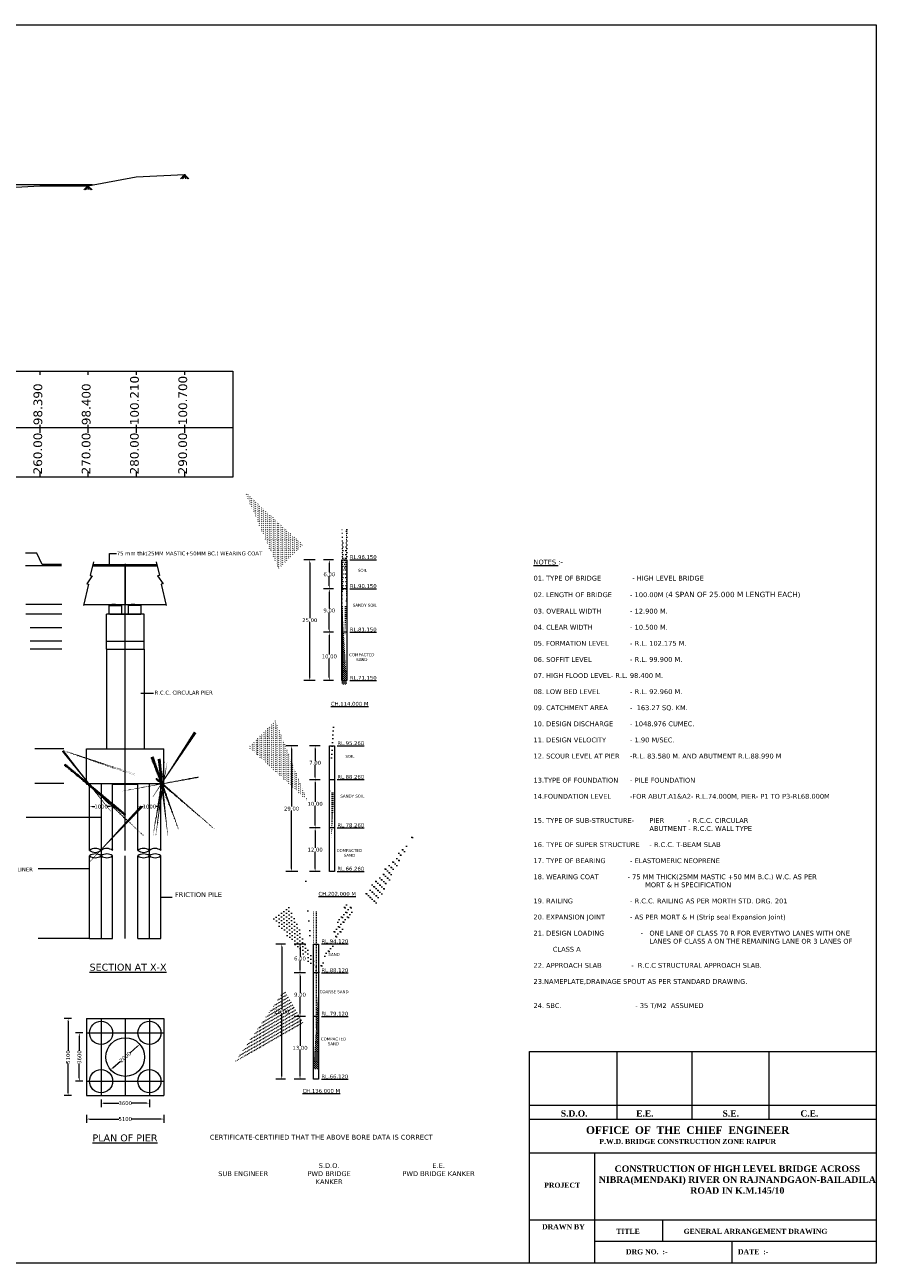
# Model space of a CAD drawing. Header units: feet. Extents: x -7745869231 to -3869819084, y -13315129262 to -6657361786.
# Tile 11 of 11: x -3869870858 to -3869826788, y -6657505520 to -6657441407. Entities that reach past the tile are written whole.
import ezdxf

# ---------------------------------------------------------------- set-up
doc = ezdxf.new("R2010")
doc.units = ezdxf.units.FT
doc.header["$MEASUREMENT"] = 0
doc.styles.get("Standard").update_dxf_attribs({"font": 'verdana.ttf', "height": 200})
doc.dimstyles.new('ISO-25', dxfattribs={"dimtxt": 200, "dimasz": 150, "dimexe": 200, "dimexo": 200, "dimgap": 0.02, "dimtad": 0, "dimdec": 1, "dimdsep": 46, "dimtxsty": 'Standard', "dimcen": 150, "dimclrd": 1, "dimclre": 1, "dimclrt": 1, "dimadec": 0, "dimazin": 0, "dimtfac": 1, "dimtdec": 1, "dimtmove": 2, "dimatfit": 3, "dimfxl": 300, "dimlwd": 9, "dimlwe": 9, "dimarcsym": 0})
pattern_1 = [(49.99999999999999, (222221.8145747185, -131968.3530416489), (10.7589027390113, -0.9412820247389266), [1.125, -12.375]), (355, (222221.8145747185, -131968.3530416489), (-2.081270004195, 11.28288200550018), [0.8999999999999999, -9.899999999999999]), (100.4514, (222222.7111499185, -131968.4314817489), (8.677640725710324, 10.3415931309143), [0.9561028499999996, -10.51713167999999]), (46.18420000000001, (222221.8145747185, -131965.3530416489), (16.00861572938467, -2.482785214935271), [1.6875, -18.5625]), (96.6356, (222223.1486258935, -131965.5599412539), (14.01994058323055, 14.61176806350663), [1.43415432, -15.775695]), (351.1842, (222221.8145747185, -131965.3530416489), (14.01992917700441, 14.61177901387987), [1.35, -14.85]), (21, (222223.3145747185, -131966.1030416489), (8.953605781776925, -6.039283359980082), [1.125, -12.375]), (326.0000000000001, (222223.3145747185, -131966.1030416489), (3.649729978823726, 10.8772506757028), [0.8999999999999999, -9.899999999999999]), (71.4514, (222224.0607082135, -131966.6063157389), (12.60333942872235, 4.837957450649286), [0.9561028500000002, -10.51713168]), (37.50000000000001, (222221.8145747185, -131968.3530416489), (0.18239782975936, 4.993407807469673), [0, -9.78, 0, -10.05, 0, -9.9375]), (7.499999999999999, (222221.8145747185, -131968.3530416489), (3.946043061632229, 5.916175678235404), [0, -5.73, 0, -9.555, 0, -3.7875]), (327.5, (222218.4695747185, -131968.3530416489), (8.007336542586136, -0.338323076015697), [0, -3.75, 0, -11.7, 0, -15.525]), (317.5, (222216.9695747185, -131968.3530416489), (8.747792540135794, 1.501574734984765), [0, -4.875, 0, -7.77, 0, -11.025])]

# ---------------------------------------------------------------- blocks, each defined once
blk = doc.blocks.new('*D158')
at = {"color": 7, "lineweight": 9, "ltscale": 20, "transparency": 16777216}
for p, q in [((-3869867509.477577, -6657481680.225432), (-3869867509.477577, -6657481680.22543)), ((-3869866309.477578, -6657481680.225431), (-3869866309.477578, -6657481680.22543)), ((-3869867359.477577, -6657481880.22543), (-3869867231.525784, -6657481880.22543)), ((-3869866459.477578, -6657481880.22543), (-3869866587.42937, -6657481880.22543))]:
    blk.add_line(p, q, dxfattribs=at)
at = {"color": 7, "ltscale": 20, "transparency": 16777216}
for points in [[(-3869867359.477577, -6657481855.22543), (-3869867359.477577, -6657481905.22543), (-3869867509.477577, -6657481880.22543)], [(-3869866459.477578, -6657481855.22543), (-3869866459.477578, -6657481905.22543), (-3869866309.477578, -6657481880.22543)]]:
    blk.add_solid(points, dxfattribs=at)
at = {"layer": 'Defpoints', "color": 0, "ltscale": 20, "transparency": 16777216}
for p in [(-3869867509.477577, -6657481880.225432), (-3869866309.477578, -6657481880.22543), (-3869866309.477578, -6657481880.225431)]:
    blk.add_point(p, dxfattribs=at)
at = {"color": 7, "lineweight": 9, "ltscale": 20, "transparency": 16777216, "insert": (-3869866909.477577, -6657481880.22543), "char_height": 200, "attachment_point": 5}
blk.add_mtext('1000', dxfattribs=at)
blk = doc.blocks.new('*D159')
at = {"color": 7, "lineweight": 9, "ltscale": 20, "transparency": 16777216}
for p, q in [((-3869865009.477577, -6657481680.225432), (-3869865009.477577, -6657481680.22543)), ((-3869863809.477578, -6657481680.225431), (-3869863809.477578, -6657481680.22543)), ((-3869864859.477577, -6657481880.22543), (-3869864731.525784, -6657481880.22543)), ((-3869863959.477578, -6657481880.22543), (-3869864087.429371, -6657481880.22543))]:
    blk.add_line(p, q, dxfattribs=at)
at = {"color": 7, "ltscale": 20, "transparency": 16777216}
for points in [[(-3869864859.477577, -6657481855.22543), (-3869864859.477577, -6657481905.22543), (-3869865009.477577, -6657481880.22543)], [(-3869863959.477578, -6657481855.22543), (-3869863959.477578, -6657481905.22543), (-3869863809.477578, -6657481880.22543)]]:
    blk.add_solid(points, dxfattribs=at)
at = {"layer": 'Defpoints', "color": 0, "ltscale": 20, "transparency": 16777216}
for p in [(-3869865009.477577, -6657481880.225432), (-3869863809.477578, -6657481880.22543), (-3869863809.477578, -6657481880.225431)]:
    blk.add_point(p, dxfattribs=at)
at = {"color": 7, "lineweight": 9, "ltscale": 20, "transparency": 16777216, "insert": (-3869864409.477578, -6657481880.22543), "char_height": 200, "attachment_point": 5}
blk.add_mtext('1000', dxfattribs=at)
blk = doc.blocks.new('*D161')
at = {"color": 7, "lineweight": 9, "ltscale": 20, "transparency": 16777216}
for p, q in [((-3869865017.646382, -6657494284.651263), (-3869865409.503967, -6657494626.624331)), ((-3869865036.135295, -6657494035.335881), (-3869865036.135295, -6657494035.33588)), ((-3869866298.487298, -6657495402.437713), (-3869865906.629714, -6657495060.464644)), ((-3869866543.006529, -6657495350.379255), (-3869866543.00696, -6657495350.378761))]:
    blk.add_line(p, q, dxfattribs=at)
at = {"color": 7, "ltscale": 20, "transparency": 16777216}
for points in [[(-3869865034.084418, -6657494265.815367), (-3869865001.208346, -6657494303.487159), (-3869864904.631007, -6657494186.023047)], [(-3869866314.925333, -6657495383.601816), (-3869866282.049262, -6657495421.273608), (-3869866411.502672, -6657495501.065928)]]:
    blk.add_solid(points, dxfattribs=at)
at = {"layer": 'Defpoints', "color": 0, "ltscale": 20, "transparency": 16777216}
for p in [(-3869864904.631007, -6657494186.023047), (-3869864904.631006, -6657494186.023047), (-3869866411.502241, -6657495501.066422)]:
    blk.add_point(p, dxfattribs=at)
at = {"color": 7, "lineweight": 9, "ltscale": 20, "transparency": 16777216, "insert": (-3869865658.06684, -6657494843.544488), "char_height": 200, "attachment_point": 5, "rotation": 41.11111662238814}
blk.add_mtext('2000', dxfattribs=at)

msp = doc.modelspace()

# ---------------------------------------------------------------- hatches: boundary and pattern name
at = {"lineweight": 9, "ltscale": 20}
h = msp.add_hatch(dxfattribs=at)
h.set_pattern_fill('MUDST', color=256, scale=400, style=0)
h.set_pattern_definition([(0, (172702.8887753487, -152528.2768573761), (200, 100), [100, -100, 0, -100, 0, -100])])
h.paths.add_polyline_path([(-3869854189.522857, -6657469105.414872), (-3869854439.522856, -6657469105.41487), (-3869854439.522857, -6657470605.414871), (-3869854189.522857, -6657470605.41487)])
h = msp.add_hatch(dxfattribs=at)
h.set_pattern_fill('FLEX', color=256, scale=400, style=0)
h.set_pattern_definition([(0, (172702.8887753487, -152528.2768573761), (0, 100), [100, -100]), (45, (172802.8887753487, -152528.2768573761), (5.551115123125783e-15, 99.99999983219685), [25, -91.42135640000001, 25, -141.4213564])])
h.paths.add_polyline_path([(-3869854189.522856, -6657470605.414871), (-3869854439.522857, -6657470605.414871), (-3869854439.522856, -6657472855.414871), (-3869854189.522857, -6657472855.414871)])
for points in [[(-3869866359.47758, -6657471424.00235), (-3869866159.477579, -6657471424.002349), (-3869866159.47758, -6657471468.002348), (-3869866359.47758, -6657471468.002349)], [(-3869865959.477579, -6657471424.00235), (-3869866159.477579, -6657471424.002349), (-3869866159.477579, -6657471468.002348), (-3869865959.477579, -6657471468.002349)], [(-3869865359.477579, -6657471424.00235), (-3869865159.477578, -6657471424.002349), (-3869865159.477579, -6657471468.002348), (-3869865359.477579, -6657471468.002349)], [(-3869864959.477578, -6657471424.00235), (-3869865159.477578, -6657471424.002349), (-3869865159.477578, -6657471468.002348), (-3869864959.477578, -6657471468.002349)]]:
    msp.add_hatch(color=256, dxfattribs=at).paths.add_polyline_path(points)
h = msp.add_hatch(dxfattribs=at)
h.set_pattern_fill('DASH', color=256, scale=400, style=0)
h.set_pattern_definition([(0, (172702.8887753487, -152528.2768573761), (50, 50), [50, -50])])
h.paths.add_polyline_path([(-3869854439.522856, -6657475355.414871), (-3869854189.522857, -6657475355.414871), (-3869854189.522857, -6657472855.414871), (-3869854439.522856, -6657472855.414871)])
h = msp.add_hatch(dxfattribs=at)
h.set_pattern_fill('MUDST', color=256, scale=400, style=0)
h.set_pattern_definition([(0, (165017.9205474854, -162160.5527248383), (200, 100), [100, -100, 0, -100, 0, -100])])
h.paths.add_polyline_path([(-3869854834.39319, -6657478737.69074), (-3869855084.39319, -6657478737.690738), (-3869855084.39319, -6657480487.690739), (-3869854834.39319, -6657480487.690739)])
h = msp.add_hatch(dxfattribs=at)
h.set_pattern_fill('AR-CONC', color=256, scale=1.5, style=0)
h.set_pattern_definition(pattern_1)
h.paths.add_polyline_path([(-3869867509.477577, -6657480713.528281), (-3869867509.477577, -6657480688.528282), (-3869867659.477576, -6657480688.528282), (-3869867659.477576, -6657480713.528283)])
h = msp.add_hatch(dxfattribs=at)
h.set_pattern_fill('AR-CONC', color=256, scale=1.5, style=0)
h.set_pattern_definition(pattern_1)
h.paths.add_polyline_path([(-3869865659.477578, -6657480713.528283), (-3869865659.477578, -6657480688.528282), (-3869866309.477578, -6657480688.528282), (-3869866309.477578, -6657480713.528283)])
h.paths.add_polyline_path([(-3869865659.477578, -6657480688.528283), (-3869865659.477578, -6657480713.528283), (-3869865009.477578, -6657480713.528281), (-3869865009.477577, -6657480688.528284)])
h = msp.add_hatch(dxfattribs=at)
h.set_pattern_fill('AR-CONC', color=256, scale=1.5, style=0)
h.set_pattern_definition(pattern_1)
h.paths.add_polyline_path([(-3869863659.477578, -6657480713.528283), (-3869863659.477577, -6657480688.528283), (-3869863809.477578, -6657480688.528283), (-3869863809.477578, -6657480713.528283)])
h = msp.add_hatch(dxfattribs=at)
h.set_pattern_fill('FLEX', color=256, scale=400, style=0)
h.set_pattern_definition([(0, (165017.9205474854, -162160.5527248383), (0, 100), [100, -100]), (45, (165117.9205474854, -162160.5527248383), (5.551115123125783e-15, 99.99999983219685), [25, -91.42135640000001, 25, -141.4213564])])
h.paths.add_polyline_path([(-3869854834.39319, -6657480487.690739), (-3869855084.39319, -6657480487.690739), (-3869855084.393191, -6657482987.690739), (-3869854834.39319, -6657482987.690739)])
h = msp.add_hatch(dxfattribs=at)
h.set_pattern_fill('DASH', color=256, scale=400, style=0)
h.set_pattern_definition([(0, (165017.9205474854, -162160.5527248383), (50, 50), [50, -50])])
h.paths.add_polyline_path([(-3869855084.393189, -6657485237.690738), (-3869854834.39319, -6657485237.690739), (-3869854834.393191, -6657482987.690739), (-3869855084.39319, -6657482987.690739)])
h = msp.add_hatch(dxfattribs=at)
h.set_pattern_fill('AR-SAND', color=256, scale=100, style=0)
h.set_pattern_definition([(37.50000000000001, (157859.3936405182, -172434.0252056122), (-6.299335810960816, 192.6823769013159), [0, -152, 0, -170, 0, -162.5]), (7.499999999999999, (157859.3936405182, -172434.0252056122), (176.9776705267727, 282.214606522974), [0, -82, 0, -137, 0, -52.5]), (327.5, (157736.3936405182, -172434.0252056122), (311.4141861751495, 0.5659053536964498), [0, -50, 0, -180, 0, -235]), (317.5, (157736.3936405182, -172434.0252056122), (300.6126604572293, 87.76755649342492), [0, -25, 0, -118, 0, -135])])
h.paths.add_polyline_path([(-3869855656.597801, -6657488994.169005), (-3869855906.597801, -6657488994.169006), (-3869855906.597801, -6657490494.169005), (-3869855656.597802, -6657490494.169006)])
h = msp.add_hatch(dxfattribs=at)
h.set_pattern_fill('HEX', color=256, scale=400, style=0)
h.set_pattern_definition([(0, (157859.3936405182, -172434.0252056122), (0, 86.60254040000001), [50, -100]), (120, (157859.3936405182, -172434.0252056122), (-75.00000001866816, -43.30127019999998), [49.99999999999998, -99.99999999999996]), (59.99999999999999, (157909.3936405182, -172434.0252056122), (-75.00000001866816, 43.30127020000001), [50, -100])])
h.paths.add_polyline_path([(-3869855656.597802, -6657490494.169005), (-3869855906.597802, -6657490494.169005), (-3869855906.597802, -6657492744.169005), (-3869855656.597802, -6657492744.169005)])
h = msp.add_hatch(dxfattribs=at)
h.set_pattern_fill('DASH', color=256, scale=400, style=0)
h.set_pattern_definition([(0, (157859.3936405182, -172434.0252056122), (50, 50), [50, -50])])
h.paths.add_polyline_path([(-3869855656.597802, -6657492744.169005), (-3869855906.597802, -6657492744.169005), (-3869855906.597802, -6657495994.169005), (-3869855656.597802, -6657495994.169005)])

# ---------------------------------------------------------------- linework, layer by layer
for p, q in [((-3869862586.254841, -6657449163.386608), (-3869862804.575634, -6657449381.459526)), ((-3869862586.254841, -6657449163.386608), (-3869862753.026768, -6657449381.459526)), ((-3869862586.254841, -6657449163.386608), (-3869862660.714157, -6657449381.459538)), ((-3869862586.254841, -6657449163.386608), (-3869862367.93404, -6657449381.459526)), ((-3869862586.254841, -6657449163.386608), (-3869862423.910645, -6657449381.459526)), ((-3869862586.254841, -6657449163.386608), (-3869862534.803928, -6657449381.459538)), ((-3869867348.589713, -6657449697.631555), (-3869920086.25484, -6657449738.386608)), ((-3869867586.254841, -6657449740.886608), (-3869867804.575634, -6657449958.959526)), ((-3869867586.254841, -6657449740.886608), (-3869867753.026768, -6657449958.959526)), ((-3869867586.254841, -6657449740.886608), (-3869867660.714157, -6657449958.959538)), ((-3869867586.254841, -6657449740.886608), (-3869867367.93404, -6657449958.959526)), ((-3869867586.254841, -6657449740.886608), (-3869867423.910645, -6657449958.959526)), ((-3869867586.254841, -6657449740.886608), (-3869867534.803928, -6657449958.959538)), ((-3869926539.901942, -6657459338.386607), (-3869860086.25484, -6657459338.386607)), ((-3869870086.254841, -6657459338.386608), (-3869870086.25484, -6657459524.316737)), ((-3869867586.254841, -6657459338.386608), (-3869867586.25484, -6657459524.316737)), ((-3869865086.254841, -6657459338.386608), (-3869865086.25484, -6657459524.316737)), ((-3869862586.254841, -6657459338.386608), (-3869862586.25484, -6657459524.316737)), ((-3869860086.254841, -6657459338.386608), (-3869860086.254835, -6657464830.364705)), ((-3869860086.254841, -6657459338.386608), (-3869860086.25484, -6657459524.316737)), ((-3869930886.914383, -6657462255.562248), (-3869860086.254837, -6657462255.562247)), ((-3869870086.254841, -6657462110.485663), (-3869870086.254841, -6657462532.085714)), ((-3869867586.254841, -6657462110.485663), (-3869867586.254841, -6657462532.085714)), ((-3869865086.254841, -6657462110.485663), (-3869865086.254841, -6657462532.085714)), ((-3869862586.254841, -6657462110.485663), (-3869862586.254841, -6657462532.085714)), ((-3869860086.254841, -6657462110.485663), (-3869860086.254841, -6657462532.085714)), ((-3869860086.254835, -6657464830.364704), (-3869930886.914384, -6657464830.364703)), ((-3869870086.254841, -6657464571.2601), (-3869870086.25484, -6657464830.364702)), ((-3869867586.254841, -6657464571.2601), (-3869867586.25484, -6657464830.364702)), ((-3869865086.254841, -6657464571.2601), (-3869865086.25484, -6657464830.364702)), ((-3869862586.254841, -6657464571.2601), (-3869862586.25484, -6657464830.364702)), ((-3869860086.254841, -6657464571.2601), (-3869860086.25484, -6657464830.364702)), ((-3869868949.961352, -6657469424.044376), (-3869870812.152313, -6657469424.044376)), ((-3869867356.599545, -6657469424.044352), (-3869865669.477579, -6657469424.044351)), ((-3869867339.304228, -6657469349.044351), (-3869865684.477579, -6657469349.044352)), ((-3869865669.477579, -6657469349.044352), (-3869865684.477579, -6657469349.044352)), ((-3869865669.477579, -6657471424.002345), (-3869865669.477579, -6657469349.044353)), ((-3869865659.477579, -6657480688.528283), (-3869865659.477579, -6657469349.044354)), ((-3869865634.477579, -6657469349.044353), (-3869865649.477579, -6657469349.044352)), ((-3869865649.477579, -6657471424.00235), (-3869865649.477579, -6657469349.044353)), ((-3869865649.477579, -6657469424.044353), (-3869863999.794011, -6657469424.044351)), ((-3869865634.477579, -6657469349.044353), (-3869864017.089327, -6657469349.044353)), ((-3869855826.102016, -6657469105.414871), (-3869856407.089582, -6657469105.414871)), ((-3869856107.089582, -6657469255.414871), (-3869856107.089582, -6657472126.231003)), ((-3869854883.23525, -6657469105.414871), (-3869855395.08402, -6657469105.414871)), ((-3869855095.08402, -6657469255.414871), (-3869855095.08402, -6657469751.298162)), ((-3869854439.522856, -6657469105.414871), (-3869854189.522856, -6657469105.414871)), ((-3869854439.522856, -6657470605.414871), (-3869854439.522856, -6657469105.414871)), ((-3869854189.522856, -6657469105.414871), (-3869854189.522856, -6657470605.414871)), ((-3869855095.08402, -6657470455.414871), (-3869855095.08402, -6657469959.53158)), ((-3869854883.23525, -6657470605.414871), (-3869855395.08402, -6657470605.414871)), ((-3869854883.23525, -6657470605.414871), (-3869855395.08402, -6657470605.414871)), ((-3869855095.08402, -6657470755.414871), (-3869855095.08402, -6657471626.298162)), ((-3869854189.522856, -6657470605.414871), (-3869854439.522856, -6657470605.414871)), ((-3869854439.522856, -6657472855.414871), (-3869854439.522856, -6657470605.414871)), ((-3869854189.522856, -6657470605.414871), (-3869854189.522856, -6657472855.414871)), ((-3869868940.635908, -6657471424.002351), (-3869870802.826868, -6657471424.002351)), ((-3869867802.616158, -6657471424.002349), (-3869865669.477579, -6657471424.002346)), ((-3869866159.477579, -6657471424.002349), (-3869866359.47758, -6657471424.002349)), ((-3869866359.47758, -6657471424.00235), (-3869866359.47758, -6657471468.002349)), ((-3869866159.477579, -6657471424.002349), (-3869865959.477578, -6657471424.002349)), ((-3869866159.477579, -6657471424.00235), (-3869866159.477579, -6657471468.002349)), ((-3869866159.477579, -6657471424.00235), (-3869866159.477579, -6657471468.002349)), ((-3869865959.477579, -6657471424.00235), (-3869865959.477579, -6657471468.002349)), ((-3869865649.47758, -6657471424.00235), (-3869863553.777397, -6657471424.002347)), ((-3869865159.477578, -6657471424.002349), (-3869865359.477579, -6657471424.002349)), ((-3869865359.477579, -6657471424.00235), (-3869865359.477579, -6657471468.002349)), ((-3869865159.477578, -6657471424.002349), (-3869864959.477577, -6657471424.002349)), ((-3869865159.477578, -6657471424.00235), (-3869865159.477578, -6657471468.002349)), ((-3869865159.477578, -6657471424.00235), (-3869865159.477578, -6657471468.002349)), ((-3869864959.477578, -6657471424.00235), (-3869864959.477578, -6657471468.002349)), ((-3869868940.635907, -6657471923.976483), (-3869870802.826868, -6657471923.976483)), ((-3869866634.477577, -6657473724.002339), (-3869866634.47758, -6657471924.002351)), ((-3869864684.477579, -6657471924.002349), (-3869866634.477579, -6657471924.002351)), ((-3869866484.477579, -6657471924.00235), (-3869866484.477579, -6657471468.002349)), ((-3869866484.477579, -6657471468.00235), (-3869865834.477579, -6657471468.00235)), ((-3869866459.47758, -6657471924.00235), (-3869864859.477579, -6657471924.00235)), ((-3869865834.477579, -6657471924.00235), (-3869865834.477579, -6657471468.002349)), ((-3869865484.477578, -6657471924.00235), (-3869865484.477579, -6657471468.002349)), ((-3869864834.477578, -6657471468.00235), (-3869865484.477578, -6657471468.00235)), ((-3869864834.477578, -6657471924.00235), (-3869864834.477579, -6657471468.002349)), ((-3869864684.477578, -6657473724.002341), (-3869864684.47758, -6657471924.002349)), ((-3869855095.08402, -6657472705.414871), (-3869855095.08402, -6657471834.53158)), ((-3869868940.635908, -6657472624.00234), (-3869870580.097995, -6657472624.00234)), ((-3869856107.089582, -6657475205.414871), (-3869856107.089582, -6657472334.59874)), ((-3869868940.635908, -6657473324.002338), (-3869870580.097996, -6657473324.002338)), ((-3869866634.477577, -6657473324.002339), (-3869864684.477579, -6657473324.002339)), ((-3869854883.235253, -6657472855.414871), (-3869855395.08402, -6657472855.414871)), ((-3869854883.235253, -6657472855.414871), (-3869855395.08402, -6657472855.414871)), ((-3869855095.08402, -6657473005.414871), (-3869855095.08402, -6657474001.298162)), ((-3869854189.522856, -6657472855.414871), (-3869854439.522856, -6657472855.414871)), ((-3869854439.522856, -6657475355.414871), (-3869854439.522856, -6657472855.414871)), ((-3869854189.522856, -6657472855.414871), (-3869854189.522856, -6657475355.414871)), ((-3869868940.635908, -6657473724.00234), (-3869870580.097996, -6657473724.002339)), ((-3869866634.477577, -6657473724.002339), (-3869864684.477578, -6657473724.002341)), ((-3869866634.477577, -6657473724.002339), (-3869866634.477569, -6657478888.528283)), ((-3869864684.477578, -6657473724.002341), (-3869864684.477581, -6657478888.528283)), ((-3869855095.08402, -6657475205.414871), (-3869855095.08402, -6657474209.53158)), ((-3869855826.102016, -6657475355.414871), (-3869856407.089582, -6657475355.414871)), ((-3869854883.235255, -6657475355.414871), (-3869855395.08402, -6657475355.414871)), ((-3869854189.522856, -6657475355.414871), (-3869854439.522856, -6657475355.414871)), ((-3869868841.424766, -6657478888.528284), (-3869870336.457955, -6657478888.528284)), ((-3869867659.477577, -6657480688.528283), (-3869867659.477577, -6657478888.528283)), ((-3869867659.477576, -6657478888.528282), (-3869863659.477578, -6657478888.528284)), ((-3869863659.477578, -6657480688.528281), (-3869863659.477578, -6657478888.528283)), ((-3869856730.830743, -6657478737.690739), (-3869857347.752366, -6657478737.690739)), ((-3869857047.752366, -6657478887.690739), (-3869857047.752366, -6657481883.506869)), ((-3869855565.219566, -6657478737.690739), (-3869856129.354475, -6657478737.690739)), ((-3869855829.354475, -6657478887.690739), (-3869855829.354475, -6657479508.57403)), ((-3869855084.39319, -6657478737.690739), (-3869854834.39319, -6657478737.690739)), ((-3869855084.39319, -6657480487.690739), (-3869855084.39319, -6657478737.690739)), ((-3869854834.39319, -6657478737.690739), (-3869854834.39319, -6657480487.690739)), ((-3869855829.354475, -6657480337.690739), (-3869855829.354475, -6657479716.807447)), ((-3869868841.424766, -6657480688.528283), (-3869870336.457955, -6657480688.528283)), ((-3869867659.477576, -6657480688.528282), (-3869863659.477578, -6657480688.528283)), ((-3869867659.477576, -6657480688.528282), (-3869867659.477576, -6657480713.528282)), ((-3869867659.477576, -6657480713.528282), (-3869867509.477577, -6657480713.528281)), ((-3869867509.477577, -6657484150.225431), (-3869867509.477577, -6657480688.528281)), ((-3869866909.477577, -6657480688.528283), (-3869866909.477578, -6657488708.528286)), ((-3869866309.477578, -6657484150.225435), (-3869866309.477577, -6657480688.528281)), ((-3869866309.477577, -6657480713.528283), (-3869865009.477578, -6657480713.528282)), ((-3869865659.477578, -6657484150.225436), (-3869865659.477578, -6657480688.528282)), ((-3869865009.477578, -6657484150.225431), (-3869865009.477578, -6657480688.528281)), ((-3869864409.477579, -6657488708.528284), (-3869864409.477578, -6657480688.528282)), ((-3869863809.477578, -6657484150.225435), (-3869863809.477578, -6657480688.528281)), ((-3869863809.477578, -6657480713.528283), (-3869863659.477578, -6657480713.528283)), ((-3869863659.477578, -6657480688.528281), (-3869863659.477578, -6657480713.528283)), ((-3869855565.219566, -6657480487.690739), (-3869856129.354475, -6657480487.690739)), ((-3869855565.219566, -6657480487.690739), (-3869856129.354475, -6657480487.690739)), ((-3869855829.354475, -6657480637.690739), (-3869855829.354475, -6657481633.57403)), ((-3869854834.39319, -6657480487.690739), (-3869855084.39319, -6657480487.690739)), ((-3869855084.39319, -6657482987.690739), (-3869855084.39319, -6657480487.690739)), ((-3869854834.39319, -6657480487.690739), (-3869854834.39319, -6657482987.690739)), ((-3869857047.752366, -6657485087.690738), (-3869857047.752366, -6657482091.874606)), ((-3869855829.354475, -6657482837.690739), (-3869855829.354475, -6657481841.807447)), ((-3869855565.219566, -6657482987.690739), (-3869856129.354475, -6657482987.690739)), ((-3869855565.219566, -6657482987.690739), (-3869856129.354475, -6657482987.690739)), ((-3869855829.354475, -6657483137.690739), (-3869855829.354475, -6657484008.574029)), ((-3869854834.39319, -6657482987.690739), (-3869855084.39319, -6657482987.690739)), ((-3869855084.39319, -6657485237.690739), (-3869855084.39319, -6657482987.690739)), ((-3869854834.39319, -6657482987.690739), (-3869854834.39319, -6657485237.690739)), ((-3869855829.354475, -6657485087.690738), (-3869855829.354475, -6657484216.807446)), ((-3869867509.477578, -6657488708.528282), (-3869867509.477577, -6657484430.225433)), ((-3869866309.477578, -6657488708.528282), (-3869866309.477578, -6657484430.225433)), ((-3869865659.47758, -6657488708.528284), (-3869865659.477578, -6657484430.225432)), ((-3869865009.477579, -6657488708.528282), (-3869865009.477578, -6657484430.225433)), ((-3869863809.477579, -6657488708.528282), (-3869863809.477578, -6657484430.225433)), ((-3869856730.830743, -6657485237.690738), (-3869857347.752366, -6657485237.690738)), ((-3869855565.219565, -6657485237.690738), (-3869856129.354475, -6657485237.690738)), ((-3869854834.39319, -6657485237.690739), (-3869855084.39319, -6657485237.690739)), ((-3869867509.477578, -6657488708.528285), (-3869866309.477578, -6657488708.528286)), ((-3869865009.477578, -6657488708.528285), (-3869863809.477579, -6657488708.528284)), ((-3869857356.022828, -6657488994.169005), (-3869857856.894726, -6657488994.169005)), ((-3869857556.894726, -6657489144.169005), (-3869857556.894726, -6657492389.582182)), ((-3869856319.953961, -6657488994.169005), (-3869856912.252114, -6657488994.169005)), ((-3869856612.252114, -6657489144.169005), (-3869856612.252114, -6657489640.052297)), ((-3869855906.597802, -6657488994.169005), (-3869855656.597802, -6657488994.169005)), ((-3869855906.597802, -6657490494.169005), (-3869855906.597802, -6657488994.169005)), ((-3869855656.597802, -6657488994.169005), (-3869855656.597802, -6657490494.169005)), ((-3869856612.252114, -6657490344.169004), (-3869856612.252114, -6657489848.285714)), ((-3869856319.953966, -6657490494.169004), (-3869856912.252114, -6657490494.169004)), ((-3869856319.953966, -6657490494.169004), (-3869856912.252114, -6657490494.169004)), ((-3869856612.252114, -6657490644.169004), (-3869856612.252114, -6657491515.052297)), ((-3869855656.597802, -6657490494.169005), (-3869855906.597802, -6657490494.169005)), ((-3869855906.597802, -6657492744.169005), (-3869855906.597802, -6657490494.169005)), ((-3869855656.597802, -6657490494.169005), (-3869855656.597802, -6657492744.169005)), ((-3869856612.252114, -6657492594.169005), (-3869856612.252114, -6657491723.285714)), ((-3869857556.894726, -6657495844.169004), (-3869857556.894726, -6657492598.755829)), ((-3869868445.59227, -6657492844.44882), (-3869868814.953329, -6657492844.44882)), ((-3869868614.953329, -6657492994.44882), (-3869868614.953329, -6657494516.289128)), ((-3869867659.477582, -6657492844.44882), (-3869863659.477581, -6657492844.448819)), ((-3869867659.477581, -6657492844.448819), (-3869867659.477581, -6657496844.44882)), ((-3869866909.477581, -6657492844.448819), (-3869866909.477581, -6657496844.44882)), ((-3869865659.477581, -6657492844.448819), (-3869865659.477581, -6657496844.44882)), ((-3869864409.477581, -6657492844.448819), (-3869864409.477581, -6657496844.44882)), ((-3869863659.477581, -6657492844.448819), (-3869863659.477581, -6657496844.44882)), ((-3869856319.953966, -6657492744.169005), (-3869856912.252114, -6657492744.169005)), ((-3869856319.953966, -6657492744.169005), (-3869856912.252114, -6657492744.169005)), ((-3869856612.252114, -6657492894.169005), (-3869856612.252114, -6657494264.985137)), ((-3869855656.597802, -6657492744.169005), (-3869855906.597802, -6657492744.169005)), ((-3869855906.597802, -6657495994.169005), (-3869855906.597802, -6657492744.169005)), ((-3869855656.597802, -6657492744.169005), (-3869855656.597802, -6657495994.169005)), ((-3869867859.477581, -6657493594.44882), (-3869868234.749187, -6657493594.44882)), ((-3869868034.749187, -6657493744.44882), (-3869868034.749187, -6657494514.945945)), ((-3869867659.477581, -6657493594.44882), (-3869863659.477581, -6657493594.44882)), ((-3869856612.252114, -6657495844.169004), (-3869856612.252114, -6657494473.352874)), ((-3869844732.218386, -6657494556.869375), (-3869826787.842844, -6657494556.869375)), ((-3869844732.218385, -6657505519.7347), (-3869844732.218386, -6657494556.869379)), ((-3869840191.007215, -6657498069.231004), (-3869840191.007215, -6657494556.869375)), ((-3869836319.789971, -6657498069.231004), (-3869836319.789971, -6657494556.869375)), ((-3869832320.649468, -6657498069.231004), (-3869832320.649469, -6657494556.869375)), ((-3869868614.953329, -6657496694.448819), (-3869868614.953329, -6657495172.60851)), ((-3869868034.749187, -6657495944.448819), (-3869868034.749187, -6657495173.951694)), ((-3869867859.47758, -6657496094.448819), (-3869868234.749187, -6657496094.448819)), ((-3869867659.477581, -6657496094.44882), (-3869863659.477581, -6657496094.44882)), ((-3869857356.022826, -6657495994.169004), (-3869857856.894726, -6657495994.169004)), ((-3869856319.953968, -6657495994.169004), (-3869856912.252114, -6657495994.169004)), ((-3869855656.597802, -6657495994.169005), (-3869855906.597802, -6657495994.169005)), ((-3869868445.592269, -6657496844.448819), (-3869868814.953329, -6657496844.448819)), ((-3869867659.477582, -6657496844.44882), (-3869863659.477581, -6657496844.448819)), ((-3869866909.477581, -6657497044.44882), (-3869866909.477581, -6657497433.778756)), ((-3869864409.477581, -6657497044.44882), (-3869864409.477581, -6657497433.778756)), ((-3869866759.477581, -6657497233.778756), (-3869865988.980455, -6657497233.778756)), ((-3869864559.477581, -6657497233.778756), (-3869865329.974707, -6657497233.778756)), ((-3869844732.218385, -6657497345.675426), (-3869826787.842844, -6657497345.675426)), ((-3869867659.477582, -6657497844.617822), (-3869867659.477582, -6657498256.044168)), ((-3869867509.477582, -6657498056.044168), (-3869865987.637272, -6657498056.044168)), ((-3869863809.477581, -6657498056.044168), (-3869865331.317891, -6657498056.044168)), ((-3869863659.477581, -6657497844.617822), (-3869863659.477581, -6657498256.044168)), ((-3869844732.218385, -6657498069.231004), (-3869826787.842844, -6657498069.231004)), ((-3869844732.218385, -6657499801.147969), (-3869826787.842844, -6657499801.147969)), ((-3869841366.665951, -6657499801.147969), (-3869841366.665951, -6657505473.385197)), ((-3869844732.218385, -6657503276.351683), (-3869826787.842844, -6657503276.351683)), ((-3869841366.665951, -6657503276.351683), (-3869841366.665951, -6657504382.728312)), ((-3869837852.6891, -6657503276.351684), (-3869837852.689101, -6657504382.728312)), ((-3869841366.665951, -6657504382.728312), (-3869826787.842844, -6657504382.728312)), ((-3869834264.554017, -6657504382.728312), (-3869834264.554017, -6657505473.385197))]:
    msp.add_line(p, q, dxfattribs=at)
msp.add_lwpolyline([(-3869933079.189039, -6657441407.105491), (-3869826787.842843, -6657441407.105491), (-3869826787.842843, -6657505519.734695), (-3869933079.189039, -6657505519.734695)], close=True, dxfattribs=at)
for points in [[(-3869872586.25484, -6657449878.386605), (-3869870086.254841, -6657449740.886608), (-3869867586.254841, -6657449740.886608), (-3869865086.254841, -6657449285.886608), (-3869862586.254841, -6657449163.386608)], [(-3869868949.961352, -6657469348.886507), (-3869869956.844827, -6657469348.886507), (-3869870226.844827, -6657468753.506361), (-3869870816.844827, -6657468753.506361)], [(-3869867306.769266, -6657469207.958634), (-3869867470.024763, -6657469915.905334), (-3869867368.803114, -6657469939.247474), (-3869867652.838482, -6657470345.450688), (-3869867558.84964, -6657470367.124911), (-3869867813.728509, -6657471472.190325)], [(-3869864049.624289, -6657469207.958634), (-3869863886.368792, -6657469915.905334), (-3869863987.590441, -6657469939.247474), (-3869863703.555073, -6657470345.450688), (-3869863797.543915, -6657470367.124911), (-3869863542.665046, -6657471472.190325)]]:
    msp.add_lwpolyline(points, dxfattribs=at)
for centre, radius in [((-3869866909.477581, -6657493594.44882), 600), ((-3869864409.477581, -6657493594.44882), 600), ((-3869865658.477581, -6657494844.44882), 1000), ((-3869865659.477581, -6657494844.44882), 1), ((-3869866909.477581, -6657496094.44882), 600), ((-3869864409.477581, -6657496094.44882), 600)]:
    msp.add_circle(centre, radius, dxfattribs=at)
for centre, start, end in [((-3869867209.477576, -6657483750.521886), 233.1096992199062, 306.8903007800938), ((-3869867209.477576, -6657484549.928981), 53.10972107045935, 126.8902789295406), ((-3869866609.47758, -6657484549.928981), 52.76006740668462, 126.8902789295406), ((-3869864709.477576, -6657483750.521886), 233.1096992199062, 306.8903007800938), ((-3869864709.477576, -6657484549.928981), 53.10972107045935, 126.8902789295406), ((-3869864109.47758, -6657484549.928981), 52.76006740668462, 126.8902789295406), ((-3869867209.477576, -6657484829.928863), 53.10964456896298, 126.890355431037), ((-3869867209.477576, -6657484030.522454), 233.109644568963, 306.890355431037), ((-3869866609.47758, -6657484829.928979), 53.10964456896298, 126.890355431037), ((-3869866609.47758, -6657484030.521884), 233.1096992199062, 306.8903007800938), ((-3869864709.477576, -6657484829.928863), 53.10964456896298, 126.890355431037), ((-3869864709.477576, -6657484030.522454), 233.109644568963, 306.890355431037), ((-3869864109.47758, -6657484829.928979), 53.10964456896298, 126.890355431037), ((-3869864109.47758, -6657484030.521884), 233.1096992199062, 306.8903007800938)]:
    msp.add_arc(centre, 499.7628690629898, start, end, dxfattribs=at)
for points in [[(-3869856132.089582, -6657469255.414871), (-3869856082.089582, -6657469255.414871), (-3869856107.089582, -6657469105.414871)], [(-3869855120.08402, -6657469255.414871), (-3869855070.08402, -6657469255.414871), (-3869855095.08402, -6657469105.414871)], [(-3869855120.08402, -6657470455.414871), (-3869855070.08402, -6657470455.414871), (-3869855095.08402, -6657470605.414871)], [(-3869855120.08402, -6657470755.414871), (-3869855070.08402, -6657470755.414871), (-3869855095.08402, -6657470605.414871)], [(-3869855120.08402, -6657472705.414871), (-3869855070.08402, -6657472705.414871), (-3869855095.08402, -6657472855.414871)], [(-3869855120.08402, -6657473005.414871), (-3869855070.08402, -6657473005.414871), (-3869855095.08402, -6657472855.414871)], [(-3869856132.089582, -6657475205.414871), (-3869856082.089582, -6657475205.414871), (-3869856107.089582, -6657475355.414871)], [(-3869855120.08402, -6657475205.414871), (-3869855070.08402, -6657475205.414871), (-3869855095.08402, -6657475355.414871)], [(-3869857072.752366, -6657478887.690739), (-3869857022.752366, -6657478887.690739), (-3869857047.752366, -6657478737.690739)], [(-3869855854.354475, -6657478887.690739), (-3869855804.354475, -6657478887.690739), (-3869855829.354475, -6657478737.690739)], [(-3869855854.354475, -6657480337.690739), (-3869855804.354475, -6657480337.690739), (-3869855829.354475, -6657480487.690739)], [(-3869855854.354475, -6657480637.690739), (-3869855804.354475, -6657480637.690739), (-3869855829.354475, -6657480487.690739)], [(-3869855854.354475, -6657482837.690739), (-3869855804.354475, -6657482837.690739), (-3869855829.354475, -6657482987.690739)], [(-3869855854.354475, -6657483137.690739), (-3869855804.354475, -6657483137.690739), (-3869855829.354475, -6657482987.690739)], [(-3869857072.752366, -6657485087.690738), (-3869857022.752366, -6657485087.690738), (-3869857047.752366, -6657485237.690738)], [(-3869855854.354475, -6657485087.690738), (-3869855804.354475, -6657485087.690738), (-3869855829.354475, -6657485237.690738)], [(-3869857581.894726, -6657489144.169005), (-3869857531.894726, -6657489144.169005), (-3869857556.894726, -6657488994.169005)], [(-3869856637.252114, -6657489144.169005), (-3869856587.252114, -6657489144.169005), (-3869856612.252114, -6657488994.169005)], [(-3869856637.252114, -6657490344.169004), (-3869856587.252114, -6657490344.169004), (-3869856612.252114, -6657490494.169004)], [(-3869856637.252114, -6657490644.169004), (-3869856587.252114, -6657490644.169004), (-3869856612.252114, -6657490494.169004)], [(-3869856637.252114, -6657492594.169005), (-3869856587.252114, -6657492594.169005), (-3869856612.252114, -6657492744.169005)], [(-3869868639.953329, -6657492994.44882), (-3869868589.953329, -6657492994.44882), (-3869868614.953329, -6657492844.44882)], [(-3869856637.252114, -6657492894.169005), (-3869856587.252114, -6657492894.169005), (-3869856612.252114, -6657492744.169005)], [(-3869868059.749187, -6657493744.44882), (-3869868009.749187, -6657493744.44882), (-3869868034.749187, -6657493594.44882)], [(-3869868059.749187, -6657495944.448819), (-3869868009.749187, -6657495944.448819), (-3869868034.749187, -6657496094.448819)], [(-3869857581.894726, -6657495844.169004), (-3869857531.894726, -6657495844.169004), (-3869857556.894726, -6657495994.169004)], [(-3869856637.252114, -6657495844.169004), (-3869856587.252114, -6657495844.169004), (-3869856612.252114, -6657495994.169004)], [(-3869868639.953329, -6657496694.448819), (-3869868589.953329, -6657496694.448819), (-3869868614.953329, -6657496844.448819)], [(-3869866759.477581, -6657497208.778756), (-3869866759.477581, -6657497258.778756), (-3869866909.477581, -6657497233.778756)], [(-3869864559.477581, -6657497208.778756), (-3869864559.477581, -6657497258.778756), (-3869864409.477581, -6657497233.778756)], [(-3869867509.477582, -6657498031.044168), (-3869867509.477582, -6657498081.044168), (-3869867659.477582, -6657498056.044168)], [(-3869863809.477581, -6657498031.044168), (-3869863809.477581, -6657498081.044168), (-3869863659.477581, -6657498056.044168)]]:
    msp.add_solid(points, dxfattribs=at)

# ---------------------------------------------------------------- texts
for s, p in [('98.390', (-3869869955.453733, -6657462135.313225)), ('98.400', (-3869867455.453733, -6657462135.313225)), ('100.210', (-3869864955.453733, -6657462135.313225)), ('100.700', (-3869862455.453733, -6657462135.313225)), ('260.00', (-3869869961.928127, -6657464682.505478)), ('270.00', (-3869867461.928127, -6657464682.505478)), ('280.00', (-3869864961.928127, -6657464682.505478)), ('290.00', (-3869862461.928127, -6657464682.505478))]:
    msp.add_text(s, height=450, rotation=90, dxfattribs=at).set_placement(p)
msp.add_text('75 mm thk(25MM MASTIC+50MM BC.) WEARING COAT', height=200, dxfattribs=at).set_placement((-3869866096.367582, -6657468876.452965))
at = {"lineweight": 9, "ltscale": 20, "char_height": 200, "attachment_point": 5}
for s, insert in [('{\\LRL.96.150}', (-3869853340.972943, -6657468966.137246)), ('6.00', (-3869855095.084019, -6657469855.414872)), ('{\\LRL.90.150}', (-3869853340.972943, -6657470466.137246)), ('9.00', (-3869855095.084019, -6657471730.414872)), ('25.00', (-3869856107.089581, -6657472230.414872)), ('{\\LRL.81.150}', (-3869853340.972943, -6657472716.137246)), ('10.00', (-3869855095.084019, -6657474105.414872)), ('{\\LRL.71.150}', (-3869853340.972943, -6657475216.137246)), ('{\\LRL.95.260}', (-3869853985.843277, -6657478598.413114)), ('7.00', (-3869855829.354475, -6657479612.69074)), ('{\\LRL.88.260}', (-3869853985.843277, -6657480348.413114)), ('10.00', (-3869855829.354475, -6657481737.69074)), ('29.00', (-3869857047.752365, -6657481987.690739)), ('{\\LRL.78.260}', (-3869853985.843277, -6657482848.413114)), ('12.00', (-3869855829.354475, -6657484112.690739)), ('{\\LRL.66.260}', (-3869853985.843277, -6657485098.413114)), ('{\\LRL.94.120}', (-3869854808.047888, -6657488854.89138)), ('6.00', (-3869856612.252113, -6657489744.169006)), ('{\\LRL.88.120}', (-3869854808.047888, -6657490354.89138)), ('9.00', (-3869856612.252113, -6657491619.169006)), ('28.00', (-3869857556.894725, -6657492494.169006)), ('{\\LRL.79.120}', (-3869854808.047888, -6657492604.89138)), ('13.00', (-3869856612.252113, -6657494369.169006)), ('{\\LRL.66.120}', (-3869854808.047888, -6657495854.89138)), ('3600', (-3869865659.477581, -6657497233.778756)), ('5100', (-3869865659.477582, -6657498056.044168))]:
    msp.add_mtext(s, dxfattribs=dict(at, insert=insert))
at = {"lineweight": 9, "ltscale": 20}
for s, insert, char_height, width, attachment_point in [('{\\LNOTES} :-\\P\\P01. TYPE OF BRIDGE ^I^I - HIGH LEVEL BRIDGE\\P\\P02. LENGTH OF BRIDGE ^I- 100.00M ({\\H1.1x;4 SPAN OF 25.000 M LENGTH EACH\\H0.9091x;) \\P}^I^I^I^I^I   \\P03. OVERALL WIDTH ^I^I- 12.900 M.\\P\\P04. CLEAR WIDTH^I^I- 10.500 M.\\P\\P05. FORMATION LEVEL^I^I- R.L. 102.175 M.\\P\\P06. SOFFIT LEVEL^I^I- R.L. 99.900 M.\\P\\P07. HIGH FLOOD LEVEL^I- R.L. 98.400 M.\\P\\P08. LOW BED LEVEL^I^I- R.L. 92.960 M.\\P \\P09. CATCHMENT AREA^I^I-  163.27 SQ. KM.\\P\\P10. DESIGN DISCHARGE^I- 1048.976 CUMEC.\\P\\P11. DESIGN VELOCITY^I^I- 1.90 M/SEC.           \\P\\P12. SCOUR LEVEL AT PIER ^I-R.L. 83.580 M. AND ABUTMENT R.L.88.990 M    \\P                                           \\P\\P13.TYPE OF FOUNDATION^I- PILE FOUNDATION\\P\\P14.FOUNDATION LEVEL^I-FOR ABUT.A1&A2- R.L.74.000M, PIER- P1 TO P3-RL68.000M                                           \\P                                         \\P\\P15. TYPE OF SUB-STRUCTURE- ^IPIER^I^I- R.C.C. CIRCULAR\\P^I^I^I^I^I^IABUTMENT - R.C.C. WALL TYPE\\P^I^I^I^I^I^I\\P16. TYPE OF SUPER STRUCTURE ^I- R.C.C. T-BEAM SLAB\\P\\P17. TYPE OF BEARING^I^I- ELASTOMERIC NEOPRENE\\P\\P18. WEARING COAT^I        - 75 MM THICK(25MM MASTIC +50 MM B.C.) W.C. AS PER \\P                                                     MORT & H SPECIFICATION\\P\\P19. RAILING ^I^I^I- R.C.C. RAILING AS PER MORTH STD. DRG. 201  \\P\\P20. EXPANSION JOINT^I^I- AS PER MORT & H (Strip seal Expansion Joint)\\P\\P21. DESIGN LOADING^I^I     - ^IONE LANE OF CLASS 70 R FOR EVERYTWO LANES WITH ONE  \\P^I^I^I^I^I^ILANES OF CLASS A ON THE REMAINING LANE OR 3 LANES OF  ^I^I^I^I^I^ICLASS A  \\P\\P22. APPROACH SLAB              -  R.C.C STRUCTURAL APPROACH SLAB.\\P\\P23.NAMEPLATE,DRAINAGE SPOUT AS PER STANDARD DRAWING.\\P\\P\\P24. SBC.                                   - 35 T/M2  ASSUMED', (-3869844527.263451, -6657469095.37232), 250, 17018.33924232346, 1), (' SOIL ', (-3869853413.956814, -6657469573.242116), 150, 1700.570392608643, 2), ('SANDY SOIL ', (-3869853257.588969, -6657471381.01255), 150, 1700.570392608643, 2), ('COMPACTED SAND ', (-3869853413.956814, -6657473945.510747), 150, 1700.570392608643, 2), ('R.C.C. CIRCULAR PIER', (-3869864136.951655, -6657475881.413408), 200, 4070.000000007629, 1), ('{\\LCH.114.000 M}', (-3869854041.80432, -6657476457.762715), 200, 1958.05613375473, 2), (' SOIL ', (-3869854058.827148, -6657479205.517983), 150, 1700.570392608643, 2), ('SANDY SOIL ', (-3869853902.459303, -6657481263.288418), 150, 1700.570392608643, 2), ('COMPACTED SAND ', (-3869854058.827148, -6657484077.786614), 150, 1700.570392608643, 2), ('6 MM THICK PERMANENT M.S. LINER UP TO RL81.460M LEVEL', (-3869875443.149197, -6657485040.225432), 200, 5399.898213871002, 1), ('FRICTION PILE', (-3869861869.769089, -6657486311.293347), 250, 2738.623376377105, 2), ('{\\LCH.202.000 M}', (-3869854686.674654, -6657486295.896472), 200, 1958.05613375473, 2), ('{\\LSECTION AT X-X}', (-3869867506.70408, -6657490015.210563), 360, 15425.55361048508, 1), (' SAND ', (-3869854881.031759, -6657489461.99625), 150, 1700.570392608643, 2), (' COARSE SAND ', (-3869854881.031759, -6657491391.162417), 150, 1700.570392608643, 2), ('COMPACTED SAND ', (-3869854881.031759, -6657493834.264881), 150, 1700.570392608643, 2), ('{\\LCH.136.000 M}', (-3869855508.879265, -6657496500.478496), 200, 1958.05613375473, 2), ('{\\fTimes New Roman|b1|i0|c0|p18;S.D.O.}', (-3869843114.192881, -6657497603.725754), 326.6159722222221, 2270.738756, 1), ('{\\fTimes New Roman|b1|i0|c0|p18;E.E.}', (-3869839217.252076, -6657497603.725754), 326.6159722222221, 2270.738756, 1), ('{\\fTimes New Roman|b1|i0|c0|p18;S.E.}', (-3869834741.129508, -6657497603.725754), 326.6159722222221, 2270.738756, 1), ('{\\fTimes New Roman|b1|i0|c0|p18;C.E.}', (-3869830712.104398, -6657497603.725754), 326.6159722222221, 2270.738798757, 1), ('{\\LPLAN OF PIER}', (-3869867353.735665, -6657498850.96799), 360, 15425.55361048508, 1), ('CERTIFICATE-CERTIFIED THAT THE ABOVE BORE DATA IS CORRECT ', (-3869855511.150647, -6657498869.428343), 250, 12287.10482978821, 2), ('{\\fTimes New Roman|b1|i0|c0|p18;OFFICE  OF  THE  CHIEF  ENGINEER\\P\\H0.6667x;P.W.D. BRIDGE CONSTRUCTION ZONE RAIPUR}', (-3869836545.643318, -6657498430.81865), 391.9391666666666, 19755.90273005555, 2), ('{\\H1.667x;SUB ENGINEER } ', (-3869859552.945549, -6657500758.850032), 150, 3196.891201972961, 2), ('{\\H1.667x;S.D.O.\\PPWD BRIDGE KANKER } ', (-3869855106.727796, -6657500341.359486), 150, 2406.774004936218, 2), ('{\\H1.667x;E.E.\\PPWD BRIDGE KANKER } ', (-3869849439.115002, -6657500341.359486), 150, 3792.084252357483, 2), ('{\\fTimes New Roman|b1|i0|c0|p18;CONSTRUCTION OF HIGH LEVEL BRIDGE ACROSS NIBRA(MENDAKI) RIVER ON RAJNANDGAON-BAILADILA  ROAD IN K.M.145/10  }', (-3869833978.666847, -6657500458.646586), 337.5, 14550.09739729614, 2), ('{\\fTimes New Roman|b1|i0|c0|p18;PROJECT}', (-3869843973.136689, -6657501350.346154), 261.2927777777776, 3646.31458461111, 1), ('{\\fTimes New Roman|b1|i0|c0|p18;DRAWN BY}', (-3869844082.823312, -6657503501.514718), 261.2927777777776, 3646.31458461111, 1), ('{\\fTimes New Roman|b1|i0|c0|p18;TITLE }', (-3869840244.360466, -6657503737.133548), 261.2927777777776, 3646.31458461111, 1), ('{\\fTimes New Roman|b1|i0|c0|p18;GENERAL ARRANGEMENT DRAWING}', (-3869833033.976244, -6657503737.133548), 262.5, 19755.90273005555, 2), ('{\\fTimes New Roman|b1|i0|c0|p18;DRG NO.  :-   }', (-3869839739.469086, -6657504795.256208), 261.2927777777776, 9671.72604016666, 1), ('{\\fTimes New Roman|b1|i0|c0|p18;DATE  :-  }', (-3869833942.293357, -6657504795.256208), 261.2927777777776, 3646.31458461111, 1)]:
    msp.add_mtext(s, dxfattribs=dict(at, insert=insert, char_height=char_height, width=width, attachment_point=attachment_point))
at = {"lineweight": 9, "ltscale": 20, "char_height": 200, "attachment_point": 5, "rotation": 90}
for s, insert in [('5100', (-3869868614.953328, -6657494844.44882)), ('3600', (-3869868034.749186, -6657494844.44882))]:
    msp.add_mtext(s, dxfattribs=dict(at, insert=insert))

# ---------------------------------------------------------------- dimensions: what is measured, and where the dimension line sits
at = {"lineweight": 9, "ltscale": 20}
for base, p1, p2, picture, middle in [((-3869866309.477578, -6657481880.22543), (-3869867509.477577, -6657481880.225432), (-3869866309.477578, -6657481880.225431), '*D158', (-3869866909.477577, -6657481880.22543)), ((-3869863809.477578, -6657481880.22543), (-3869865009.477577, -6657481880.225432), (-3869863809.477578, -6657481880.225431), '*D159', (-3869864409.477578, -6657481880.22543))]:
    dim = msp.add_linear_dim(base=base, p1=p1, p2=p2, text='1000', dimstyle='ISO-25', override={"dimclrd": 7, "dimclre": 7, "dimclrt": 7}, dxfattribs=at)
    dim.commit()
    dim.dimension.update_dxf_attribs({"geometry": picture, "text_midpoint": middle})
dim = msp.add_linear_dim(base=(-3869864904.631007, -6657494186.023047), p1=(-3869866411.502242, -6657495501.066422), p2=(-3869864904.631005, -6657494186.023046), angle=41.11111662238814, text='2000', dimstyle='ISO-25', override={"dimclrd": 7, "dimclre": 7, "dimclrt": 7}, dxfattribs=at)
dim.commit()
dim.dimension.update_dxf_attribs({"geometry": '*D161', "text_midpoint": (-3869865658.06684, -6657494843.544488)})

# ---------------------------------------------------------------- leaders
for points in [[(-3869866473.883659, -6657469399.18402), (-3869866473.883659, -6657468779.336191), (-3869866111.997406, -6657468779.336191)], [(-3869864859.477579, -6657476012.163718), (-3869864202.557472, -6657476012.163718)], [(-3869866904.766729, -6657482450.225452), (-3869870789.834322, -6657482450.225452)], [(-3869867500.015188, -6657485100.225434), (-3869870172.698167, -6657485100.225434)], [(-3869863811.341623, -6657486569.376858), (-3869863231.024054, -6657486569.376858)], [(-3869867500.015188, -6657488708.528281), (-3869870172.698167, -6657488708.528281)]]:
    msp.add_leader(points, dimstyle='ISO-25', override={"dimclrd": 7, "dimclre": 7, "dimclrt": 7}, dxfattribs=at)

doc.saveas('drawing.dxf')
